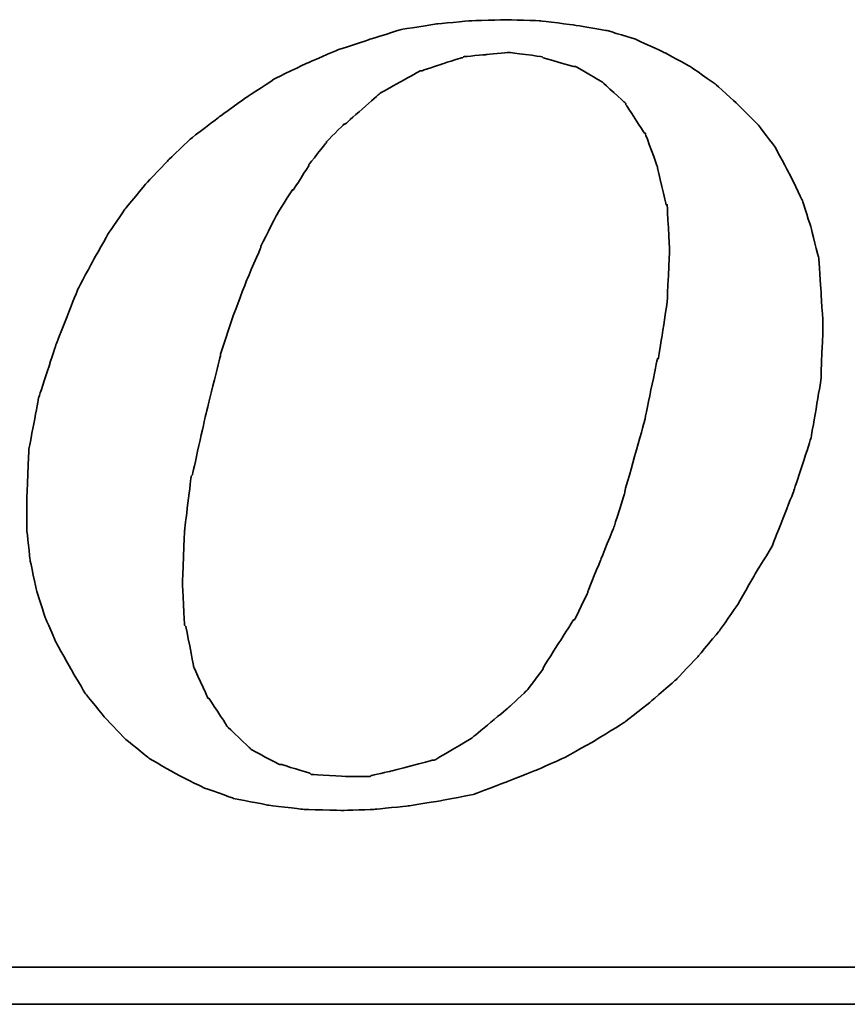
# Model space of a CAD drawing. Header units: inches. Extents: x 22 to 529, y 23 to 401.
# Tile 37 of 40: x 216.85 to 219.43, y 110.75 to 113.82. Entities that reach past the tile are written whole.
import ezdxf

# ---------------------------------------------------------------- set-up
doc = ezdxf.new("R2010")
doc.units = ezdxf.units.IN
doc.header["$LTSCALE"] = 0.1
doc.layers.add('DIM', color=4, linetype='Continuous')
doc.layers.add('layer 1', color=7, linetype='Continuous')

# ---------------------------------------------------------------- blocks, each defined once
blk = doc.blocks.new('TBI MOTION logo(完整正式版)')
at = {"layer": 'layer 1', "color": 22, "lineweight": 35}
for points, knots in [([(35.79625, -6.98375), (35.79625, -6.98375), (36.23125, -7.43875), (36.23125, -7.43875), (36.23125, -7.43875), (36.23125, -7.43875), (36.75625, -7.87125), (36.75625, -7.87125), (36.75625, -7.87125), (36.75625, -7.87125), (37.33125, -8.20375), (37.33125, -8.20375), (37.33125, -8.20375), (37.33125, -8.20375), (37.95625, -8.51875), (37.95625, -8.51875), (37.95625, -8.51875), (37.95625, -8.51875), (38.62625, -8.75875), (38.62625, -8.75875), (38.62625, -8.75875), (38.62625, -8.75875), (39.37125, -8.90375), (39.37125, -8.90375), (39.37125, -8.90375), (39.37125, -8.90375), (40.14125, -8.99875), (40.14125, -8.99875), (40.14125, -8.99875), (40.14125, -8.99875), (41.02625, -9.02375), (41.02625, -9.02375), (41.02625, -9.02375), (41.02625, -9.02375), (41.74625, -8.99875), (41.74625, -8.99875), (41.74625, -8.99875), (41.74625, -8.99875), (42.46625, -8.92375), (42.46625, -8.92375), (42.46625, -8.92375), (42.46625, -8.92375), (43.21125, -8.80625), (43.21125, -8.80625), (43.21125, -8.80625), (43.21125, -8.80625), (43.93125, -8.66375), (43.93125, -8.66375), (43.93125, -8.66375), (43.93125, -8.66375), (44.62625, -8.39875), (44.62625, -8.39875), (44.62625, -8.39875), (44.62625, -8.39875), (45.29625, -8.13375), (45.29625, -8.13375), (45.29625, -8.13375), (45.29625, -8.13375), (45.94625, -7.84375), (45.94625, -7.84375), (45.94625, -7.84375), (45.94625, -7.84375), (46.61625, -7.46375), (46.61625, -7.46375), (46.61625, -7.46375), (46.61625, -7.46375), (47.24125, -7.07875), (47.24125, -7.07875), (47.24125, -7.07875), (47.24125, -7.07875), (47.81625, -6.62375), (47.81625, -6.62375), (47.81625, -6.62375), (47.81625, -6.62375), (48.36875, -6.14375), (48.36875, -6.14375), (48.36875, -6.14375), (48.36875, -6.14375), (48.84625, -5.64125), (48.84625, -5.64125), (48.84625, -5.64125), (48.84625, -5.64125), (49.32625, -5.06375), (49.32625, -5.06375), (49.32625, -5.06375), (49.32625, -5.06375), (49.71125, -4.51374), (49.71125, -4.51374), (49.71125, -4.51374), (49.71125, -4.51374), (50.09625, -3.83874), (50.09625, -3.83874), (50.09625, -3.83874), (50.09625, -3.83874), (50.48125, -3.21374), (50.48125, -3.21374), (50.48125, -3.21374), (50.48125, -3.21374), (50.96125, -1.99125), (50.96125, -1.99125), (50.96125, -1.99125), (50.96125, -1.99125), (51.34375, -0.81875), (51.34375, -0.81875), (51.34375, -0.81875), (51.34375, -0.81875), (51.56125, 0.45624), (51.56125, 0.45624), (51.56125, 0.45624), (51.56125, 0.45624), (51.60625, 1.67624), (51.60625, 1.67624), (51.60625, 1.67624), (51.60625, 1.67624), (51.56125, 2.44625), (51.56125, 2.44625), (51.56125, 2.44625), (51.56125, 2.44625), (51.51125, 3.14125), (51.51125, 3.14125), (51.51125, 3.14125), (51.51125, 3.14125), (51.34375, 3.81125), (51.34375, 3.81125), (51.34375, 3.81125), (51.34375, 3.81125), (51.15125, 4.41125), (51.15125, 4.41125), (51.15125, 4.41125), (51.15125, 4.41125), (50.86125, 5.01125), (50.86125, 5.01125), (50.86125, 5.01125), (50.86125, 5.01125), (50.55125, 5.58875), (50.55125, 5.58875), (50.55125, 5.58875), (50.55125, 5.58875), (50.16625, 6.09125), (50.16625, 6.09125), (50.16625, 6.09125), (50.16625, 6.09125), (49.71125, 6.54875), (49.71125, 6.54875), (49.71125, 6.54875), (49.71125, 6.54875), (49.23125, 6.98125), (49.23125, 6.98125), (49.23125, 6.98125), (49.23125, 6.98125), (48.67875, 7.36625), (48.67875, 7.36625), (48.67875, 7.36625), (48.67875, 7.36625), (48.10375, 7.67625), (48.10375, 7.67625), (48.10375, 7.67625), (48.10375, 7.67625), (47.48125, 7.96375), (47.48125, 7.96375), (47.48125, 7.96375), (47.48125, 7.96375), (46.85625, 8.15625), (46.85625, 8.15625), (46.85625, 8.15625), (46.85625, 8.15625), (46.13625, 8.27624), (46.13625, 8.27624), (46.13625, 8.27624), (46.13625, 8.27624), (45.39125, 8.37125), (45.39125, 8.37125), (45.39125, 8.37125), (45.39125, 8.37125), (44.62625, 8.39624), (44.62625, 8.39624), (44.62625, 8.39624), (44.62625, 8.39624), (43.83625, 8.37125), (43.83625, 8.37125), (43.83625, 8.37125), (43.83625, 8.37125), (43.09125, 8.30125), (43.09125, 8.30125), (43.09125, 8.30125), (43.09125, 8.30125), (42.32125, 8.18125), (42.32125, 8.18125), (42.32125, 8.18125), (42.32125, 8.18125), (41.62875, 7.96375), (41.62875, 7.96375), (41.62875, 7.96375), (41.62875, 7.96375), (40.90625, 7.72625), (40.90625, 7.72625), (40.90625, 7.72625), (40.90625, 7.72625), (40.23624, 7.43625), (40.23624, 7.43625), (40.23624, 7.43625), (40.23624, 7.43625), (39.54124, 7.10125), (39.54124, 7.10125), (39.54124, 7.10125), (39.54124, 7.10125), (38.91625, 6.69125), (38.91625, 6.69125), (38.91625, 6.69125), (38.91625, 6.69125), (38.31625, 6.26125), (38.31625, 6.26125), (38.31625, 6.26125), (38.31625, 6.26125), (37.69125, 5.78125), (37.69125, 5.78125), (37.69125, 5.78125), (37.69125, 5.78125), (37.18625, 5.30125), (37.18625, 5.30125), (37.18625, 5.30125), (37.18625, 5.30125), (36.70625, 4.79624), (36.70625, 4.79624), (36.70625, 4.79624), (36.70625, 4.79624), (36.23125, 4.22125), (36.23125, 4.22125), (36.23125, 4.22125), (36.23125, 4.22125), (35.87124, 3.69375), (35.87124, 3.69375), (35.87124, 3.69375), (35.87124, 3.69375), (35.53125, 3.09125), (35.53125, 3.09125), (35.53125, 3.09125), (35.53125, 3.09125), (35.19875, 2.47125), (35.19875, 2.47125), (35.19875, 2.47125), (35.19875, 2.47125), (34.71625, 1.24625), (34.71625, 1.24625), (34.71625, 1.24625), (34.71625, 1.24625), (34.33125, 0.06874), (34.33125, 0.06874), (34.33125, 0.06874), (34.33125, 0.06874), (34.11625, -1.07875), (34.11625, -1.07875), (34.11625, -1.07875), (34.11625, -1.07875), (34.07125, -2.15875), (34.07125, -2.15875), (34.07125, -2.15875), (34.07125, -2.15875), (34.07125, -2.85375), (34.07125, -2.85375), (34.07125, -2.85375), (34.07125, -2.85375), (34.14125, -3.50375), (34.14125, -3.50375), (34.14125, -3.50375), (34.14125, -3.50375), (34.28625, -4.17375), (34.28625, -4.17375), (34.28625, -4.17375), (34.28625, -4.17375), (34.47625, -4.77624), (34.47625, -4.77624), (34.47625, -4.77624), (34.47625, -4.77624), (34.71625, -5.32625), (34.71625, -5.32625), (34.71625, -5.32625), (34.71625, -5.32625), (35.05375, -5.92875), (35.05375, -5.92875), (35.05375, -5.92875), (35.05375, -5.92875), (35.36375, -6.45375), (35.36375, -6.45375), (35.36375, -6.45375), (35.36375, -6.45375), (35.79625, -6.98375), (35.79625, -6.98375)], [0, 0, 0, 0, 0.01388889, 0.01388889, 0.01388889, 0.0138889, 0.02777778, 0.02777778, 0.02777778, 0.02777779, 0.04166667, 0.04166667, 0.04166667, 0.04166668, 0.05555556, 0.05555556, 0.05555556, 0.05555557, 0.06944444, 0.06944444, 0.06944444, 0.06944445, 0.08333333, 0.08333333, 0.08333333, 0.08333334, 0.09722222, 0.09722222, 0.09722222, 0.09722223, 0.11111111, 0.11111111, 0.11111111, 0.11111112, 0.125, 0.125, 0.125, 0.12500001, 0.13888889, 0.13888889, 0.13888889, 0.1388889, 0.15277778, 0.15277778, 0.15277778, 0.15277779, 0.16666667, 0.16666667, 0.16666667, 0.16666668, 0.18055556, 0.18055556, 0.18055556, 0.18055557, 0.19444444, 0.19444444, 0.19444444, 0.19444445, 0.20833333, 0.20833333, 0.20833333, 0.20833334, 0.22222222, 0.22222222, 0.22222222, 0.22222223, 0.23611111, 0.23611111, 0.23611111, 0.23611112, 0.25, 0.25, 0.25, 0.25000001, 0.26388889, 0.26388889, 0.26388889, 0.2638889, 0.27777778, 0.27777778, 0.27777778, 0.27777779, 0.29166667, 0.29166667, 0.29166667, 0.29166668, 0.30555556, 0.30555556, 0.30555556, 0.30555557, 0.31944444, 0.31944444, 0.31944444, 0.31944445, 0.33333333, 0.33333333, 0.33333333, 0.33333334, 0.34722222, 0.34722222, 0.34722222, 0.34722223, 0.36111111, 0.36111111, 0.36111111, 0.36111112, 0.375, 0.375, 0.375, 0.37500001, 0.38888889, 0.38888889, 0.38888889, 0.3888889, 0.40277778, 0.40277778, 0.40277778, 0.40277779, 0.41666667, 0.41666667, 0.41666667, 0.41666668, 0.43055556, 0.43055556, 0.43055556, 0.43055557, 0.44444444, 0.44444444, 0.44444444, 0.44444445, 0.45833333, 0.45833333, 0.45833333, 0.45833334, 0.47222222, 0.47222222, 0.47222222, 0.47222223, 0.48611111, 0.48611111, 0.48611111, 0.48611112, 0.5, 0.5, 0.5, 0.50000001, 0.51388889, 0.51388889, 0.51388889, 0.5138889, 0.52777778, 0.52777778, 0.52777778, 0.52777779, 0.54166667, 0.54166667, 0.54166667, 0.54166668, 0.55555556, 0.55555556, 0.55555556, 0.55555557, 0.56944444, 0.56944444, 0.56944444, 0.56944445, 0.58333333, 0.58333333, 0.58333333, 0.58333334, 0.59722222, 0.59722222, 0.59722222, 0.59722223, 0.61111111, 0.61111111, 0.61111111, 0.61111112, 0.625, 0.625, 0.625, 0.62500001, 0.63888889, 0.63888889, 0.63888889, 0.6388889, 0.65277778, 0.65277778, 0.65277778, 0.65277779, 0.66666667, 0.66666667, 0.66666667, 0.66666668, 0.68055556, 0.68055556, 0.68055556, 0.68055557, 0.69444444, 0.69444444, 0.69444444, 0.69444445, 0.70833333, 0.70833333, 0.70833333, 0.70833334, 0.72222222, 0.72222222, 0.72222222, 0.72222223, 0.73611111, 0.73611111, 0.73611111, 0.73611112, 0.75, 0.75, 0.75, 0.75000001, 0.76388889, 0.76388889, 0.76388889, 0.7638889, 0.77777778, 0.77777778, 0.77777778, 0.77777779, 0.79166667, 0.79166667, 0.79166667, 0.79166668, 0.80555556, 0.80555556, 0.80555556, 0.80555557, 0.81944444, 0.81944444, 0.81944444, 0.81944445, 0.83333333, 0.83333333, 0.83333333, 0.83333334, 0.84722222, 0.84722222, 0.84722222, 0.84722223, 0.86111111, 0.86111111, 0.86111111, 0.86111112, 0.875, 0.875, 0.875, 0.87500001, 0.88888889, 0.88888889, 0.88888889, 0.8888889, 0.90277778, 0.90277778, 0.90277778, 0.90277779, 0.91666667, 0.91666667, 0.91666667, 0.91666668, 0.93055556, 0.93055556, 0.93055556, 0.93055557, 0.94444444, 0.94444444, 0.94444444, 0.94444445, 0.95833333, 0.95833333, 0.95833333, 0.95833334, 0.97222222, 0.97222222, 0.97222222, 0.97222223, 0.98611111, 0.98611111, 0.98611111, 0.98611112, 1, 1, 1, 1]), ([(38.33875, 1.03124), (38.33875, 1.03124), (38.62625, 1.89625), (38.62625, 1.89625), (38.62625, 1.89625), (38.62625, 1.89625), (38.91625, 2.66375), (38.91625, 2.66375), (38.91625, 2.66375), (38.91625, 2.66375), (39.22625, 3.38125), (39.22625, 3.38125), (39.22625, 3.38125), (39.22625, 3.38125), (39.22625, 3.40624), (39.22625, 3.40624), (39.22625, 3.40624), (39.22625, 3.40624), (39.56124, 4.07624), (39.56124, 4.07624), (39.56124, 4.07624), (39.56124, 4.07624), (39.92125, 4.65125), (39.92125, 4.65125), (39.92125, 4.65125), (39.92125, 4.65125), (39.94625, 4.65125), (39.94625, 4.65125), (39.94625, 4.65125), (39.94625, 4.65125), (40.28125, 5.17875), (40.28125, 5.17875), (40.28125, 5.17875), (40.28125, 5.17875), (40.28125, 5.20375), (40.28125, 5.20375), (40.28125, 5.20375), (40.28125, 5.20375), (40.66875, 5.68625), (40.66875, 5.68625), (40.66875, 5.68625), (40.66875, 5.68625), (40.66875, 5.70625), (40.66875, 5.70625), (40.66875, 5.70625), (40.66875, 5.70625), (41.05124, 6.09125), (41.05124, 6.09125), (41.05124, 6.09125), (41.05124, 6.09125), (41.07625, 6.09125), (41.07625, 6.09125), (41.07625, 6.09125), (41.07625, 6.09125), (41.84125, 6.76625), (41.84125, 6.76625), (41.84125, 6.76625), (41.84125, 6.76625), (41.86625, 6.78625), (41.86625, 6.78625), (41.86625, 6.78625), (41.86625, 6.78625), (42.73125, 7.26624), (42.73125, 7.26624), (42.73125, 7.26624), (42.73125, 7.26624), (42.75625, 7.26624), (42.75625, 7.26624), (42.75625, 7.26624), (42.75625, 7.26624), (43.18625, 7.41125), (43.18625, 7.41125), (43.18625, 7.41125), (43.18625, 7.41125), (43.64125, 7.55625), (43.64125, 7.55625), (43.64125, 7.55625), (43.64125, 7.55625), (43.66625, 7.55625), (43.66625, 7.55625), (43.66625, 7.55625), (43.66625, 7.55625), (43.69125, 7.58124), (43.69125, 7.58124), (43.69125, 7.58124), (43.69125, 7.58124), (44.19125, 7.62625), (44.19125, 7.62625), (44.19125, 7.62625), (44.19125, 7.62625), (44.67125, 7.67625), (44.67125, 7.67625), (44.67125, 7.67625), (44.67125, 7.67625), (44.69625, 7.67625), (44.69625, 7.67625), (44.69625, 7.67625), (44.69625, 7.67625), (45.41875, 7.58124), (45.41875, 7.58124), (45.41875, 7.58124), (45.41875, 7.58124), (45.44125, 7.55625), (45.44125, 7.55625), (45.44125, 7.55625), (45.44125, 7.55625), (46.11125, 7.36625), (46.11125, 7.36625), (46.11125, 7.36625), (46.11125, 7.36625), (46.13625, 7.36625), (46.13625, 7.36625), (46.13625, 7.36625), (46.13625, 7.36625), (46.15875, 7.36625), (46.15875, 7.36625), (46.15875, 7.36625), (46.15875, 7.36625), (46.73625, 7.02624), (46.73625, 7.02624), (46.73625, 7.02624), (46.73625, 7.02624), (46.76125, 7.00624), (46.76125, 7.00624), (46.76125, 7.00624), (46.76125, 7.00624), (47.24125, 6.57124), (47.24125, 6.57124), (47.24125, 6.57124), (47.24125, 6.57124), (47.26625, 6.54875), (47.26625, 6.54875), (47.26625, 6.54875), (47.26625, 6.54875), (47.26625, 6.52375), (47.26625, 6.52375), (47.26625, 6.52375), (47.26625, 6.52375), (47.67375, 5.89875), (47.67375, 5.89875), (47.67375, 5.89875), (47.67375, 5.89875), (47.69625, 5.89875), (47.69625, 5.89875), (47.69625, 5.89875), (47.69625, 5.89875), (47.69625, 5.87625), (47.69625, 5.87625), (47.69625, 5.87625), (47.69625, 5.87625), (47.96125, 5.15625), (47.96125, 5.15625), (47.96125, 5.15625), (47.96125, 5.15625), (47.96125, 5.13125), (47.96125, 5.13125), (47.96125, 5.13125), (47.96125, 5.13125), (48.15125, 4.31875), (48.15125, 4.31875), (48.15125, 4.31875), (48.15125, 4.31875), (48.17625, 4.31875), (48.17625, 4.31875), (48.17625, 4.31875), (48.17625, 4.31875), (48.17625, 4.29125), (48.17625, 4.29125), (48.17625, 4.29125), (48.17625, 4.29125), (48.22625, 3.33125), (48.22625, 3.33125), (48.22625, 3.33125), (48.22625, 3.33125), (48.22625, 3.30875), (48.22625, 3.30875), (48.22625, 3.30875), (48.22625, 3.30875), (48.17625, 2.20624), (48.17625, 2.20624), (48.17625, 2.20624), (48.17625, 2.20624), (48.17625, 2.18124), (48.17625, 2.18124), (48.17625, 2.18124), (48.17625, 2.18124), (47.98375, 0.93624), (47.98375, 0.93624), (47.98375, 0.93624), (47.98375, 0.93624), (47.96125, 0.93624), (47.96125, 0.93624), (47.96125, 0.93624), (47.96125, 0.93624), (47.67375, -0.45874), (47.67375, -0.45874), (47.67375, -0.45874), (47.67375, -0.45874), (47.24125, -1.99125), (47.24125, -1.99125), (47.24125, -1.99125), (47.24125, -1.99125), (47.24125, -2.01874), (47.24125, -2.01874), (47.24125, -2.01874), (47.24125, -2.01874), (47.00125, -2.78375), (47.00125, -2.78375), (47.00125, -2.78375), (47.00125, -2.78375), (46.71125, -3.50375), (46.71125, -3.50375), (46.71125, -3.50375), (46.71125, -3.50375), (46.42625, -4.19875), (46.42625, -4.19875), (46.42625, -4.19875), (46.42625, -4.19875), (46.42625, -4.22375), (46.42625, -4.22375), (46.42625, -4.22375), (46.42625, -4.22375), (46.13625, -4.82374), (46.13625, -4.82374), (46.13625, -4.82374), (46.13625, -4.82374), (46.11125, -4.82374), (46.11125, -4.82374), (46.11125, -4.82374), (46.11125, -4.82374), (45.77625, -5.35125), (45.77625, -5.35125), (45.77625, -5.35125), (45.77625, -5.35125), (45.44125, -5.87875), (45.44125, -5.87875), (45.44125, -5.87875), (45.44125, -5.87875), (45.44125, -5.90375), (45.44125, -5.90375), (45.44125, -5.90375), (45.44125, -5.90375), (45.10625, -6.35875), (45.10625, -6.35875), (45.10625, -6.35875), (45.10625, -6.35875), (45.08125, -6.38375), (45.08125, -6.38375), (45.08125, -6.38375), (45.08125, -6.38375), (44.69625, -6.74375), (44.69625, -6.74375), (44.69625, -6.74375), (44.69625, -6.74375), (43.88375, -7.41625), (43.88375, -7.41625), (43.88375, -7.41625), (43.88375, -7.41625), (43.85625, -7.43875), (43.85625, -7.43875), (43.85625, -7.43875), (43.85625, -7.43875), (43.04125, -7.91875), (43.04125, -7.91875), (43.04125, -7.91875), (43.04125, -7.91875), (43.01625, -7.91875), (43.01625, -7.91875), (43.01625, -7.91875), (43.01625, -7.91875), (42.99625, -7.91875), (42.99625, -7.91875), (42.99625, -7.91875), (42.99625, -7.91875), (42.08125, -8.15875), (42.08125, -8.15875), (42.08125, -8.15875), (42.08125, -8.15875), (41.65125, -8.25625), (41.65125, -8.25625), (41.65125, -8.25625), (41.65125, -8.25625), (41.62875, -8.27875), (41.62875, -8.27875), (41.62875, -8.27875), (41.62875, -8.27875), (41.60125, -8.27875), (41.60125, -8.27875), (41.60125, -8.27875), (41.60125, -8.27875), (41.12125, -8.27875), (41.12125, -8.27875), (41.12125, -8.27875), (41.12125, -8.27875), (40.35624, -8.23125), (40.35624, -8.23125), (40.35624, -8.23125), (40.35624, -8.23125), (40.33125, -8.23125), (40.33125, -8.23125), (40.33125, -8.23125), (40.33125, -8.23125), (40.30625, -8.20375), (40.30625, -8.20375), (40.30625, -8.20375), (40.30625, -8.20375), (39.68375, -8.01375), (39.68375, -8.01375), (39.68375, -8.01375), (39.68375, -8.01375), (39.66124, -8.01375), (39.66124, -8.01375), (39.66124, -8.01375), (39.66124, -8.01375), (39.63625, -8.01375), (39.63625, -8.01375), (39.63625, -8.01375), (39.63625, -8.01375), (39.01125, -7.67875), (39.01125, -7.67875), (39.01125, -7.67875), (39.01125, -7.67875), (38.98875, -7.65375), (38.98875, -7.65375), (38.98875, -7.65375), (38.98875, -7.65375), (38.48625, -7.17375), (38.48625, -7.17375), (38.48625, -7.17375), (38.48625, -7.17375), (38.45875, -7.14875), (38.45875, -7.14875), (38.45875, -7.14875), (38.45875, -7.14875), (38.45875, -7.12875), (38.45875, -7.12875), (38.45875, -7.12875), (38.45875, -7.12875), (38.07625, -6.54875), (38.07625, -6.54875), (38.07625, -6.54875), (38.07625, -6.54875), (38.05125, -6.54875), (38.05125, -6.54875), (38.05125, -6.54875), (38.05125, -6.54875), (38.05125, -6.52875), (38.05125, -6.52875), (38.05125, -6.52875), (38.05125, -6.52875), (37.74125, -5.85375), (37.74125, -5.85375), (37.74125, -5.85375), (37.74125, -5.85375), (37.74125, -5.82875), (37.74125, -5.82875), (37.74125, -5.82875), (37.74125, -5.82875), (37.57375, -4.96875), (37.57375, -4.96875), (37.57375, -4.96875), (37.57375, -4.96875), (37.54625, -4.94375), (37.54625, -4.94375), (37.54625, -4.94375), (37.54625, -4.94375), (37.50125, -4.03375), (37.50125, -4.03375), (37.50125, -4.03375), (37.50125, -4.03375), (37.50125, -4.00875), (37.50125, -4.00875), (37.50125, -4.00875), (37.50125, -4.00875), (37.54625, -2.85375), (37.54625, -2.85375), (37.54625, -2.85375), (37.54625, -2.85375), (37.69125, -1.65875), (37.69125, -1.65875), (37.69125, -1.65875), (37.69125, -1.65875), (37.71624, -1.63375), (37.71624, -1.63375), (37.71624, -1.63375), (37.71624, -1.63375), (38.00375, -0.33875), (38.00375, -0.33875), (38.00375, -0.33875), (38.00375, -0.33875), (38.33875, 1.00624), (38.33875, 1.00624), (38.33875, 1.00624), (38.33875, 1.00624), (38.33875, 1.03124), (38.33875, 1.03124)], [0, 0, 0, 0, 0.01010101, 0.01010101, 0.01010101, 0.01010102, 0.02020202, 0.02020202, 0.02020202, 0.02020203, 0.03030303, 0.03030303, 0.03030303, 0.03030304, 0.04040404, 0.04040404, 0.04040404, 0.04040405, 0.05050505, 0.05050505, 0.05050505, 0.05050506, 0.06060606, 0.06060606, 0.06060606, 0.06060607, 0.07070707, 0.07070707, 0.07070707, 0.07070708, 0.08080808, 0.08080808, 0.08080808, 0.08080809, 0.09090909, 0.09090909, 0.09090909, 0.0909091, 0.1010101, 0.1010101, 0.1010101, 0.10101011, 0.11111111, 0.11111111, 0.11111111, 0.11111112, 0.12121212, 0.12121212, 0.12121212, 0.12121213, 0.13131313, 0.13131313, 0.13131313, 0.13131314, 0.14141414, 0.14141414, 0.14141414, 0.14141415, 0.15151515, 0.15151515, 0.15151515, 0.15151516, 0.16161616, 0.16161616, 0.16161616, 0.16161617, 0.17171717, 0.17171717, 0.17171717, 0.17171718, 0.18181818, 0.18181818, 0.18181818, 0.18181819, 0.19191919, 0.19191919, 0.19191919, 0.1919192, 0.2020202, 0.2020202, 0.2020202, 0.20202021, 0.21212121, 0.21212121, 0.21212121, 0.21212122, 0.22222222, 0.22222222, 0.22222222, 0.22222223, 0.23232323, 0.23232323, 0.23232323, 0.23232324, 0.24242424, 0.24242424, 0.24242424, 0.24242425, 0.25252525, 0.25252525, 0.25252525, 0.25252526, 0.26262626, 0.26262626, 0.26262626, 0.26262627, 0.27272727, 0.27272727, 0.27272727, 0.27272728, 0.28282828, 0.28282828, 0.28282828, 0.28282829, 0.29292929, 0.29292929, 0.29292929, 0.2929293, 0.3030303, 0.3030303, 0.3030303, 0.30303031, 0.31313131, 0.31313131, 0.31313131, 0.31313132, 0.32323232, 0.32323232, 0.32323232, 0.32323233, 0.33333333, 0.33333333, 0.33333333, 0.33333334, 0.34343434, 0.34343434, 0.34343434, 0.34343435, 0.35353535, 0.35353535, 0.35353535, 0.35353536, 0.36363636, 0.36363636, 0.36363636, 0.36363637, 0.37373737, 0.37373737, 0.37373737, 0.37373738, 0.38383838, 0.38383838, 0.38383838, 0.38383839, 0.39393939, 0.39393939, 0.39393939, 0.3939394, 0.4040404, 0.4040404, 0.4040404, 0.40404041, 0.41414141, 0.41414141, 0.41414141, 0.41414142, 0.42424242, 0.42424242, 0.42424242, 0.42424243, 0.43434343, 0.43434343, 0.43434343, 0.43434344, 0.44444444, 0.44444444, 0.44444444, 0.44444445, 0.45454545, 0.45454545, 0.45454545, 0.45454546, 0.46464646, 0.46464646, 0.46464646, 0.46464647, 0.47474747, 0.47474747, 0.47474747, 0.47474748, 0.48484848, 0.48484848, 0.48484848, 0.48484849, 0.49494949, 0.49494949, 0.49494949, 0.4949495, 0.50505051, 0.50505051, 0.50505051, 0.50505052, 0.51515152, 0.51515152, 0.51515152, 0.51515153, 0.52525253, 0.52525253, 0.52525253, 0.52525254, 0.53535354, 0.53535354, 0.53535354, 0.53535355, 0.54545455, 0.54545455, 0.54545455, 0.54545456, 0.55555556, 0.55555556, 0.55555556, 0.55555557, 0.56565657, 0.56565657, 0.56565657, 0.56565658, 0.57575758, 0.57575758, 0.57575758, 0.57575759, 0.58585859, 0.58585859, 0.58585859, 0.5858586, 0.5959596, 0.5959596, 0.5959596, 0.59595961, 0.60606061, 0.60606061, 0.60606061, 0.60606062, 0.61616162, 0.61616162, 0.61616162, 0.61616163, 0.62626263, 0.62626263, 0.62626263, 0.62626264, 0.63636364, 0.63636364, 0.63636364, 0.63636365, 0.64646465, 0.64646465, 0.64646465, 0.64646466, 0.65656566, 0.65656566, 0.65656566, 0.65656567, 0.66666667, 0.66666667, 0.66666667, 0.66666668, 0.67676768, 0.67676768, 0.67676768, 0.67676769, 0.68686869, 0.68686869, 0.68686869, 0.6868687, 0.6969697, 0.6969697, 0.6969697, 0.69696971, 0.70707071, 0.70707071, 0.70707071, 0.70707072, 0.71717172, 0.71717172, 0.71717172, 0.71717173, 0.72727273, 0.72727273, 0.72727273, 0.72727274, 0.73737374, 0.73737374, 0.73737374, 0.73737375, 0.74747475, 0.74747475, 0.74747475, 0.74747476, 0.75757576, 0.75757576, 0.75757576, 0.75757577, 0.76767677, 0.76767677, 0.76767677, 0.76767678, 0.77777778, 0.77777778, 0.77777778, 0.77777779, 0.78787879, 0.78787879, 0.78787879, 0.7878788, 0.7979798, 0.7979798, 0.7979798, 0.79797981, 0.80808081, 0.80808081, 0.80808081, 0.80808082, 0.81818182, 0.81818182, 0.81818182, 0.81818183, 0.82828283, 0.82828283, 0.82828283, 0.82828284, 0.83838384, 0.83838384, 0.83838384, 0.83838385, 0.84848485, 0.84848485, 0.84848485, 0.84848486, 0.85858586, 0.85858586, 0.85858586, 0.85858587, 0.86868687, 0.86868687, 0.86868687, 0.86868688, 0.87878788, 0.87878788, 0.87878788, 0.87878789, 0.88888889, 0.88888889, 0.88888889, 0.8888889, 0.8989899, 0.8989899, 0.8989899, 0.89898991, 0.90909091, 0.90909091, 0.90909091, 0.90909092, 0.91919192, 0.91919192, 0.91919192, 0.91919193, 0.92929293, 0.92929293, 0.92929293, 0.92929294, 0.93939394, 0.93939394, 0.93939394, 0.93939395, 0.94949495, 0.94949495, 0.94949495, 0.94949496, 0.95959596, 0.95959596, 0.95959596, 0.95959597, 0.96969697, 0.96969697, 0.96969697, 0.96969698, 0.97979798, 0.97979798, 0.97979798, 0.97979799, 0.98989899, 0.98989899, 0.98989899, 0.989899, 1, 1, 1, 1]), ([(75.90875, -9.47875), (75.90875, -9.47875), (75.90875, -12.28625), (75.90875, -12.28625), (75.90875, -12.28625), (75.90875, -12.28625), (75.90875, -12.47875), (75.90875, -12.47875), (75.90875, -12.47875), (75.90875, -12.47875), (75.71625, -12.47875), (75.71625, -12.47875), (75.71625, -12.47875), (75.71625, -12.47875), (-88.32875, -12.47875), (-88.32875, -12.47875), (-88.32875, -12.47875), (-88.32875, -12.47875), (-88.32875, -13.29375), (-88.32875, -13.29375), (-88.32875, -13.29375), (-88.32875, -13.29375), (82.89125, -13.29375), (82.89125, -13.29375), (82.89125, -13.29375), (82.89125, -13.29375), (75.90875, -9.47875), (75.90875, -9.47875)], [0, 0, 0, 0, 0.14285714, 0.14285714, 0.14285714, 0.14285715, 0.28571429, 0.28571429, 0.28571429, 0.2857143, 0.42857143, 0.42857143, 0.42857143, 0.42857144, 0.57142857, 0.57142857, 0.57142857, 0.57142858, 0.71428571, 0.71428571, 0.71428571, 0.71428572, 0.85714286, 0.85714286, 0.85714286, 0.85714287, 1, 1, 1, 1])]:
    blk.add_open_spline(points, degree=3, knots=knots, dxfattribs=at)

msp = doc.modelspace()

# ---------------------------------------------------------------- block references
at = {"layer": 'DIM', "xscale": 0.141750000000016, "yscale": 0.141750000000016, "zscale": 0.141750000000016}
msp.add_blockref('TBI MOTION logo(完整正式版)', (212.0417, 112.6321), dxfattribs=at)

doc.saveas('drawing.dxf')
